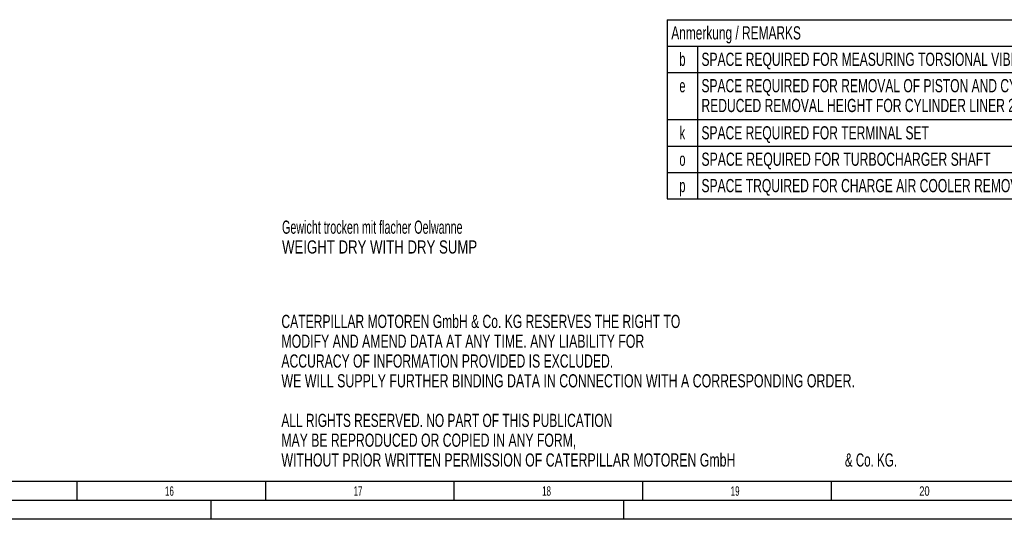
# Model space of a CAD drawing. Header units: millimetres. Extents: x 0 to 1189, y 0 to 841.
# Tile 46 of 82: x 729 to 990, y 0 to 133. Entities that reach past the tile are written whole.
import ezdxf
from ezdxf.enums import TextEntityAlignment as Align

# ---------------------------------------------------------------- set-up
doc = ezdxf.new("R2010")
doc.units = ezdxf.units.MM
doc.header["$LTSCALE"] = 65.395
doc.layers.get('0').update_dxf_attribs({"linetype": 'CONTINUOUS'})
doc.styles.get("Standard").update_dxf_attribs({"font": 'txt', "width": 0.6})
doc.styles.add('TEXTSTYLE_2', font='txt')

# ---------------------------------------------------------------- blocks, each defined once
blk = doc.blocks.new('*T994')
at = {"color": 2, "linetype": 'Continuous'}
for p, q in [((0, 0), (278, 0)), ((0, 0), (0, -47.5)), ((278, 0), (278, -47.5)), ((0, -7), (278, -7)), ((8, -7), (8, -47.5)), ((0, -14), (278, -14)), ((0, -26.5), (278, -26.5)), ((0, -33.5), (278, -33.5)), ((0, -40.5), (278, -40.5)), ((0, -47.5), (278, -47.5))]:
    blk.add_line(p, q, dxfattribs=at)
for s, width, p in [('Anmerkung / REMARKS', 0.674185, (1.05, -5.25)), ('SPACE REQUIRED FOR MEASURING TORSIONAL VIBRATIONS, AND/OR FOR REMOVAL OF THE VIBRATION DAMPER AND/OR LUBOIL PUMP', 0.683886, (9.05, -12.25)), ('SPACE REQUIRED FOR REMOVAL OF PISTON AND CYLINDER LINER', 0.681818, (9.05, -19.25)), ('REDUCED REMOVAL HEIGHT FOR CYLINDER LINER 2940mm', 0.684524, (9.05, -24.5)), ('SPACE REQUIRED FOR TERMINAL SET', 0.682028, (9.05, -31.75)), ('SPACE REQUIRED FOR TURBOCHARGER SHAFT', 0.692407, (9.05, -38.75)), ('SPACE TRQUIRED FOR CHARGE AIR COOLER REMOVING', 0.684656, (9.05, -45.75))]:
    blk.add_text(s, height=3.5, dxfattribs=dict(at, width=width)).set_placement(p)
at = {"color": 2, "linetype": 'Continuous', "width": 0.619048}
for s, p in [('b', (4, -12.25)), ('e', (4, -19.25)), ('k', (4, -31.75)), ('o', (4, -38.75)), ('p', (4, -45.75))]:
    blk.add_text(s, height=3.5, dxfattribs=at).set_placement(p, align=Align.CENTER)

msp = doc.modelspace()

# ---------------------------------------------------------------- linework, layer by layer
at = {"color": 5, "linetype": 'Continuous'}
for p, q in [((1179, 10), (10, 10)), ((744.5, 5), (744.5, 10)), ((794.5, 5), (794.5, 10)), ((844.5, 5), (844.5, 10)), ((894.5, 5), (894.5, 10)), ((944.5, 5), (944.5, 10)), ((780, 0), (780, 5)), ((889.5, 0), (889.5, 5)), ((1189, 0), (0, 0))]:
    msp.add_line(p, q, dxfattribs=at)
at = {"color": 6, "linetype": 'Continuous'}
msp.add_line((1184, 5), (5, 5), dxfattribs=at)

# ---------------------------------------------------------------- block references
msp.add_blockref('*T994', (901.00002, 132.50002))

# ---------------------------------------------------------------- texts
at = {"color": 2, "linetype": 'Continuous'}
for s, width, p in [('Gewicht trocken mit flacher Oelwanne', 0.607143, (798.8383, 75.72913)), ('WEIGHT DRY WITH DRY SUMP', 0.748016, (798.8383, 70.47913)), ('CATERPILLAR MOTOREN GmbH & Co. KG RESERVES THE RIGHT TO ', 0.685799, (798.67059, 50.73387)), ('MODIFY AND AMEND DATA AT ANY TIME. ANY LIABILITY FOR ', 0.696765, (798.67059, 45.48387)), ('ACCURACY OF INFORMATION PROVIDED IS EXCLUDED. ', 0.688923, (798.67059, 40.23387)), ('WE WILL SUPPLY FURTHER BINDING DATA IN CONNECTION WITH A CORRESPONDING ORDER.', 0.701299, (798.67059, 34.98387)), ('ALL RIGHTS RESERVED. NO PART OF THIS PUBLICATION ', 0.674441, (798.67059, 24.48387)), ('MAY BE REPRODUCED OR COPIED IN ANY FORM, ', 0.691057, (798.67059, 19.23387)), ('WITHOUT PRIOR WRITTEN PERMISSION OF CATERPILLAR MOTOREN GmbH ', 0.698283, (798.67059, 13.98387)), ('& Co. KG.', 0.656085, (948.08726, 13.98387))]:
    msp.add_text(s, height=3.5, dxfattribs=dict(at, width=width)).set_placement(p)
at = {"color": 5, "linetype": 'Continuous', "style": 'TEXTSTYLE_2'}
for s, width, p in [('16', 0.630952, (767.806, 6.248)), ('17', 0.630952, (817.806, 6.248)), ('18', 0.630952, (867.806, 6.248)), ('19', 0.630952, (917.806, 6.248)), ('20', 0.738095, (967.806, 6.248))]:
    msp.add_text(s, height=2.50001, dxfattribs=dict(at, width=width)).set_placement(p)

doc.saveas('drawing.dxf')
